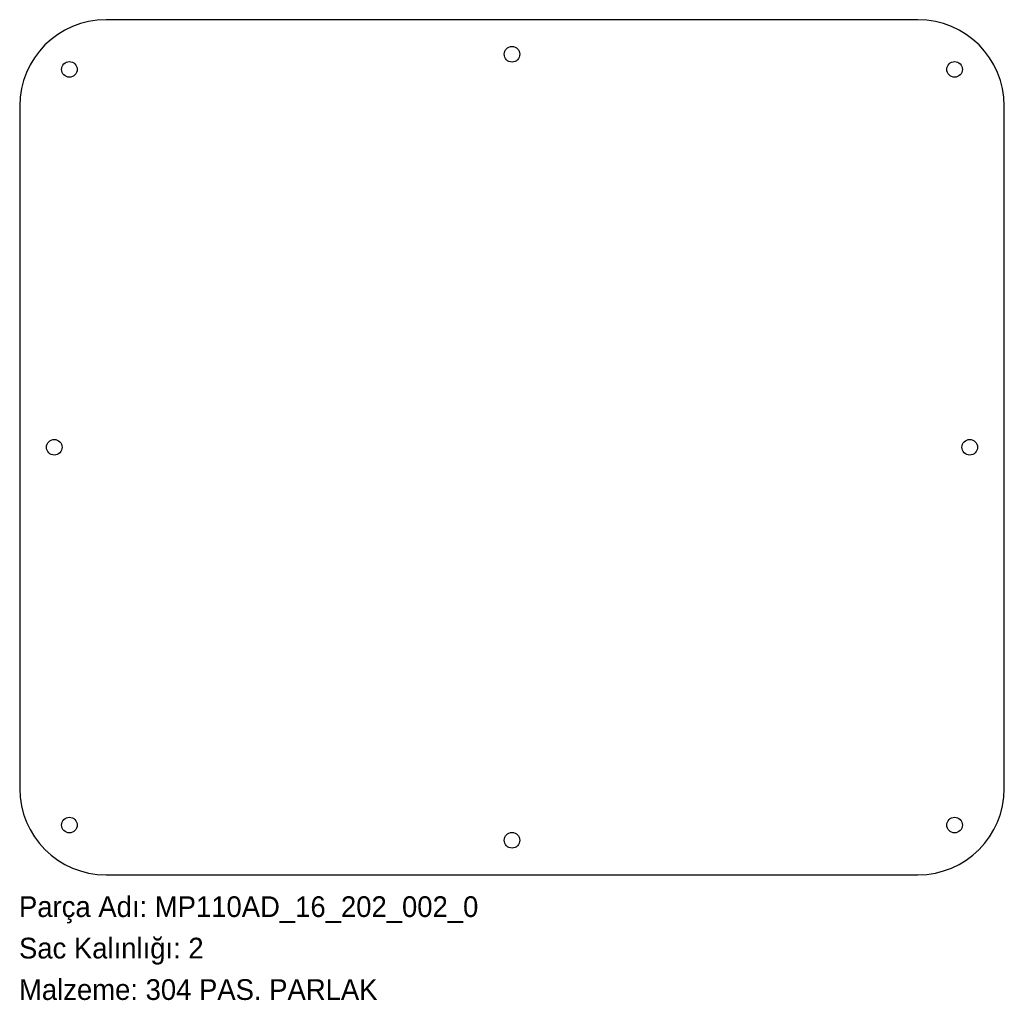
# Model space of a CAD drawing. Header units: millimetres. Extents: x 0 to 570, y -72 to 495.
import ezdxf

# ---------------------------------------------------------------- set-up
doc = ezdxf.new("R2010")
doc.units = ezdxf.units.MM
doc.linetypes.add('SLD-Katı', pattern=[0])
doc.linetypes.add('SLD-Sürekli', pattern=[0])
doc.layers.add('METIN', color=96, linetype='SLD-Katı')
doc.styles.add('SLDTEXTSTYLE0', font='ARIAL.TTF', dxfattribs={"width": 0.948, "bigfont": 'bigfont'})
doc.styles.add('SLDTEXTSTYLE1', font='ARIAL.TTF', dxfattribs={"width": 0.948})

msp = doc.modelspace()

# ---------------------------------------------------------------- linework, layer by layer
at = {"color": 7, "linetype": 'SLD-Sürekli', "lineweight": 25}
for p, q in [((520.4, 495.4), (50.4, 495.4)), ((0.4, 445.4), (0.4, 50.4)), ((570.4, 50.4), (570.4, 445.4)), ((50.4, 0.4), (520.4, 0.4))]:
    msp.add_line(p, q, dxfattribs=at)
for centre in [(285.4, 475.4), (29.186797, 466.613203), (541.613203, 466.613203), (20.4, 247.9), (550.4, 247.9), (29.186797, 29.186797), (541.613203, 29.186797), (285.4, 20.4)]:
    msp.add_circle(centre, 4.5, dxfattribs=at)
for centre, start, end in [((50.4, 445.4), 90, 180), ((520.4, 445.4), 0, 90), ((50.4, 50.4), 180, 270), ((520.4, 50.4), 270, 0)]:
    msp.add_arc(centre, 50, start, end, dxfattribs=at)

# ---------------------------------------------------------------- texts
at = {"layer": 'METIN', "char_height": 12, "attachment_point": 1}
for s, insert, style in [('Parça Adı: MP110AD_16_202_002_0', (0, -12.031187), 'SLDTEXTSTYLE0'), ('Sac Kalınlığı: 2', (0, -36.031187), 'SLDTEXTSTYLE0'), ('Malzeme: 304 PAS. PARLAK', (0, -60.031187), 'SLDTEXTSTYLE1')]:
    msp.add_mtext(s, dxfattribs=dict(at, insert=insert, style=style))

doc.saveas('drawing.dxf')
